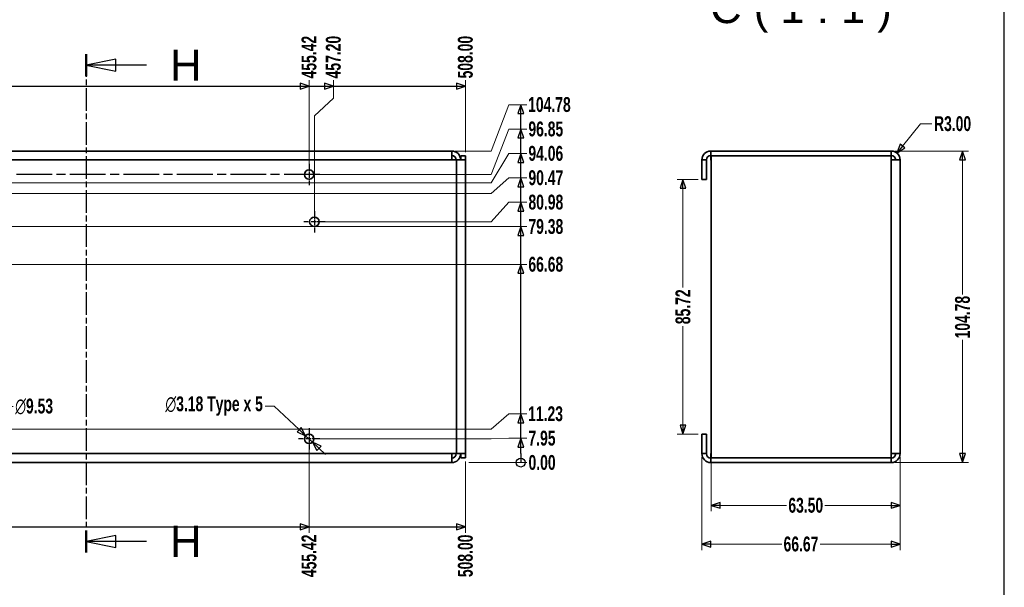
# Model space of a CAD drawing. Header units: millimetres. Extents: x 5 to 414, y 18 to 303.
# Tile 11 of 12: x 248 to 414, y 111 to 206. Entities that reach past the tile are written whole.
import ezdxf
from ezdxf.enums import TextEntityAlignment as Align

# ---------------------------------------------------------------- set-up
doc = ezdxf.new("R2010")
doc.units = ezdxf.units.MM
for name, pattern in [('CHAIN', [0.3543, 0.2362, -0.0295, 0.0591, -0.0295]), ('DASH_DOT', [0.182, 0.1181, -0.0295, 0.0049, -0.0295]), ('LONG_DASH_DOTTED', [0.3001, 0.2362, -0.0295, 0.0049, -0.0295])]:
    doc.linetypes.add(name, pattern=pattern)
doc.layers.add('Center Mark(May)', color=1, linetype='DASH_DOT', lineweight=25, true_color=0xff0000)
for name, color, linetype, lineweight in [('Dimensions(May)', 7, 'Continuous', 25), ('Section View Lines(May)', 7, 'LONG_DASH_DOTTED', 25), ('Sketch Geometry(May)', 7, 'Continuous', 35), ('Symbols(May)', 7, 'Continuous', 25), ('Visible Edges(May)', 7, 'Continuous', 35), ('Visible Tangent Edges(May)', 7, 'Continuous', 35)]:
    doc.layers.add(name, color=color, linetype=linetype, lineweight=lineweight)
doc.styles.add('DEFAULT-MayBigText', font='arial.ttf')
doc.styles.add('DimISO-30 Roman 2.5', font='romab___.ttf', dxfattribs={"width": 0.7})
doc.styles.add('Text Style216', font='romab___.ttf', dxfattribs={"width": 0.8})
doc.styles.add('Text Style221', font='romab___.ttf', dxfattribs={"width": 0.9})
doc.styles.add('TitleVariablesH2_5-May', font='romab___.ttf', dxfattribs={"width": 0.7})
doc.dimstyles.new('ISO-30-May', dxfattribs={"dimtxt": 2.5, "dimasz": 1.5, "dimexe": 1, "dimexo": 0.6, "dimgap": 0.4, "dimtad": 0, "dimtoh": 1, "dimrnd": 1e-08, "dimzin": 0, "dimdsep": 46, "dimtxsty": 'DimISO-30 Roman 2.5', "dimblk": 'Filled-1', "dimcen": 0.09, "dimclrd": 132, "dimclre": 132, "dimclrt": 256, "dimazin": 0, "dimtfac": 1.1, "dimtmove": 0, "dimatfit": 3, "dimfxl": 0, "dimtolj": 1, "dimlwd": 18, "dimlwe": 18, "dimarcsym": 0})

# ---------------------------------------------------------------- blocks, each defined once
blk = doc.blocks.new('Borders A3_408x285')
at = {"layer": 'Sketch Geometry(May)', "color": 5, "linetype": 'Continuous', "lineweight": 25, "true_color": 0x0000ff}
blk.add_line((414, 17.5), (414, 302.5), dxfattribs=at)
at = {"layer": 'Symbols(May)', "color": 232, "true_color": 0xd7006b}
for tag, style, width, p in [('Revision', 'Text Style216', 0.8, (260, 293.75)), ('Date', 'Text Style221', 0.9, (365, 293.75)), ('Adjust_by', 'Text Style216', 0.8, (384.5, 293.75))]:
    blk.add_attdef(tag, text='', height=2.5, dxfattribs=dict(at, style=style, width=width)).set_placement(p, align=Align.MIDDLE_CENTER)
at = {"layer": 'Symbols(May)', "color": 232, "true_color": 0xd7006b, "style": 'TitleVariablesH2_5-May', "width": 0.7}
blk.add_attdef('Revision_Note', text='', height=2.5, dxfattribs=at).set_placement((267, 293.75), align=Align.MIDDLE_LEFT)
blk = doc.blocks.new('*D31')
at = {"layer": 'Defpoints', "color": 0, "linetype": 'Continuous', "transparency": 16777216}
for p in [(297.09, 135.91), (69.38, 131.94), (297.09, 120.12)]:
    blk.add_point(p, dxfattribs=at)
at = {"layer": 'Dimensions(May)', "color": 132, "linetype": 'Continuous', "lineweight": 18, "transparency": 16777216}
blk.add_line((297.09, 135.31), (297.09, 120.12), dxfattribs=at)
at = {"layer": 'Dimensions(May)', "color": 172, "linetype": 'Continuous', "lineweight": 20, "true_color": 0x0000c8, "transparency": 16777216, "insert": (297.09, 116.25), "char_height": 2.5, "attachment_point": 5, "rotation": 90, "style": 'DimISO-30 Roman 2.5'}
blk.add_mtext('\\A1;455.42', dxfattribs=at)
blk = doc.blocks.new('Filled-1')
at = {"color": 0}
for p, q in [((0, 0), (-1, 0.33)), ((-1, 0.33), (-1, -0.33)), ((-1, 0), (0, 0)), ((-1, -0.33), (0, 0))]:
    blk.add_line(p, q, dxfattribs=at)
at = {"color": 0, "flags": 128}
blk.add_lwpolyline([(-1, -0.33), (0, 0), (-1, 0.33), (-1, -0.33)], dxfattribs=at)
at = {"color": 0}
blk.add_solid([(-1, -0.33), (0, 0), (-1, 0.33), (-1, -0.33)], dxfattribs=at)
blk = doc.blocks.new('*D32')
at = {"layer": 'Defpoints', "color": 0, "linetype": 'Continuous', "transparency": 16777216}
for p in [(323.38, 132.74), (69.38, 131.94), (323.38, 120.12)]:
    blk.add_point(p, dxfattribs=at)
at = {"layer": 'Dimensions(May)', "color": 132, "linetype": 'Continuous', "lineweight": 18, "transparency": 16777216}
blk.add_line((323.38, 132.14), (323.38, 120.12), dxfattribs=at)
at = {"layer": 'Dimensions(May)', "color": 172, "linetype": 'Continuous', "lineweight": 20, "true_color": 0x0000c8, "transparency": 16777216, "insert": (323.38, 116.25), "char_height": 2.5, "attachment_point": 5, "rotation": 90, "style": 'DimISO-30 Roman 2.5'}
blk.add_mtext('\\A1;508.00', dxfattribs=at)
blk = doc.blocks.new('2dTransSymbol1')
at = {"layer": 'Dimensions(May)'}
for p, q in [((241.63, 121.12), (295.59, 121.12)), ((297.09, 121.12), (295.59, 121.62)), ((295.59, 121.62), (295.59, 120.62)), ((295.59, 121.12), (297.09, 121.12)), ((295.59, 120.62), (297.09, 121.12)), ((297.09, 121.12), (321.88, 121.12)), ((323.38, 121.12), (321.88, 121.62)), ((321.88, 121.62), (321.88, 120.62)), ((321.88, 121.12), (323.38, 121.12)), ((321.88, 120.62), (323.38, 121.12))]:
    blk.add_line(p, q, dxfattribs=at)
at = {"layer": 'Dimensions(May)', "flags": 128}
for points in [[(295.59, 120.62), (297.09, 121.12), (295.59, 121.62), (295.59, 120.62)], [(321.88, 120.62), (323.38, 121.12), (321.88, 121.62), (321.88, 120.62)]]:
    blk.add_lwpolyline(points, dxfattribs=at)
at = {"layer": 'Dimensions(May)'}
for points in [[(295.59, 120.62), (297.09, 121.12), (295.59, 121.62), (295.59, 120.62)], [(321.88, 120.62), (323.38, 121.12), (321.88, 121.62), (321.88, 120.62)]]:
    blk.add_solid(points, dxfattribs=at)
blk = doc.blocks.new('*D47')
at = {"layer": 'Defpoints', "color": 0, "linetype": 'Continuous', "transparency": 16777216}
for p in [(297.09, 196.24), (69.38, 184.32), (297.09, 180.36)]:
    blk.add_point(p, dxfattribs=at)
at = {"layer": 'Dimensions(May)', "color": 132, "linetype": 'Continuous', "lineweight": 18, "transparency": 16777216}
blk.add_line((297.09, 180.96), (297.09, 196.24), dxfattribs=at)
at = {"layer": 'Dimensions(May)', "color": 172, "linetype": 'Continuous', "lineweight": 20, "true_color": 0x0000c8, "transparency": 16777216, "insert": (297.09, 200.11), "char_height": 2.5, "attachment_point": 5, "rotation": 90, "style": 'DimISO-30 Roman 2.5'}
blk.add_mtext('\\A1;455.42', dxfattribs=at)
blk = doc.blocks.new('*D48')
at = {"layer": 'Defpoints', "color": 0, "linetype": 'Continuous', "transparency": 16777216}
for p in [(301.18, 196.24), (69.38, 184.32), (297.98, 172.42)]:
    blk.add_point(p, dxfattribs=at)
at = {"layer": 'Dimensions(May)', "color": 132, "linetype": 'Continuous', "lineweight": 18, "transparency": 16777216}
for p, q in [((301.18, 193.24), (301.18, 196.24)), ((297.98, 190.24), (301.18, 193.24)), ((297.98, 173.02), (297.98, 190.24))]:
    blk.add_line(p, q, dxfattribs=at)
at = {"layer": 'Dimensions(May)', "color": 172, "linetype": 'Continuous', "lineweight": 20, "true_color": 0x0000c8, "transparency": 16777216, "insert": (301.18, 200.11), "char_height": 2.5, "attachment_point": 5, "rotation": 90, "style": 'DimISO-30 Roman 2.5'}
blk.add_mtext('\\A1;457.20', dxfattribs=at)
blk = doc.blocks.new('*D49')
at = {"layer": 'Defpoints', "color": 0, "linetype": 'Continuous', "transparency": 16777216}
for p in [(323.38, 196.24), (69.38, 184.32), (323.38, 183.52)]:
    blk.add_point(p, dxfattribs=at)
at = {"layer": 'Dimensions(May)', "color": 132, "linetype": 'Continuous', "lineweight": 18, "transparency": 16777216}
blk.add_line((323.38, 184.12), (323.38, 196.24), dxfattribs=at)
at = {"layer": 'Dimensions(May)', "color": 172, "linetype": 'Continuous', "lineweight": 20, "true_color": 0x0000c8, "transparency": 16777216, "insert": (323.38, 200.11), "char_height": 2.5, "attachment_point": 5, "rotation": 90, "style": 'DimISO-30 Roman 2.5'}
blk.add_mtext('\\A1;508.00', dxfattribs=at)
blk = doc.blocks.new('2dTransSymbol2')
at = {"layer": 'Dimensions(May)'}
for p, q in [((297.09, 195.24), (295.59, 195.74)), ((295.59, 195.74), (295.59, 194.74)), ((301.18, 195.24), (299.68, 195.74)), ((299.68, 195.74), (299.68, 194.74)), ((323.38, 195.24), (321.88, 195.74)), ((321.88, 195.74), (321.88, 194.74)), ((233.59, 195.24), (295.59, 195.24)), ((295.59, 195.24), (297.09, 195.24)), ((295.59, 194.74), (297.09, 195.24)), ((297.09, 195.24), (299.68, 195.24)), ((299.68, 195.24), (301.18, 195.24)), ((299.68, 194.74), (301.18, 195.24)), ((301.18, 195.24), (321.88, 195.24)), ((321.88, 195.24), (323.38, 195.24)), ((321.88, 194.74), (323.38, 195.24))]:
    blk.add_line(p, q, dxfattribs=at)
at = {"layer": 'Dimensions(May)', "flags": 128}
for points in [[(295.59, 194.74), (297.09, 195.24), (295.59, 195.74), (295.59, 194.74)], [(299.68, 194.74), (301.18, 195.24), (299.68, 195.74), (299.68, 194.74)], [(321.88, 194.74), (323.38, 195.24), (321.88, 195.74), (321.88, 194.74)]]:
    blk.add_lwpolyline(points, dxfattribs=at)
at = {"layer": 'Dimensions(May)'}
for points in [[(295.59, 194.74), (297.09, 195.24), (295.59, 195.74), (295.59, 194.74)], [(299.68, 194.74), (301.18, 195.24), (299.68, 195.74), (299.68, 194.74)], [(321.88, 194.74), (323.38, 195.24), (321.88, 195.74), (321.88, 194.74)]]:
    blk.add_solid(points, dxfattribs=at)
blk = doc.blocks.new('*D59')
at = {"layer": 'Defpoints', "color": 0, "linetype": 'Continuous', "transparency": 16777216}
for p in [(323.38, 131.94), (323.38, 131.94), (333.69, 131.94)]:
    blk.add_point(p, dxfattribs=at)
at = {"layer": 'Dimensions(May)', "color": 132, "linetype": 'Continuous', "lineweight": 18, "transparency": 16777216}
blk.add_line((323.98, 131.94), (333.69, 131.94), dxfattribs=at)
at = {"layer": 'Dimensions(May)', "color": 172, "linetype": 'Continuous', "lineweight": 20, "true_color": 0x0000c8, "transparency": 16777216, "insert": (336.27, 131.94), "char_height": 2.5, "attachment_point": 5, "style": 'DimISO-30 Roman 2.5'}
blk.add_mtext('\\A1;0.00', dxfattribs=at)
blk = doc.blocks.new('*D60')
at = {"layer": 'Defpoints', "color": 0, "linetype": 'Continuous', "transparency": 16777216}
for p in [(333.69, 192.12), (321.08, 184.32), (323.38, 131.94)]:
    blk.add_point(p, dxfattribs=at)
at = {"layer": 'Dimensions(May)', "color": 132, "linetype": 'Continuous', "lineweight": 18, "transparency": 16777216}
for p, q in [((327.69, 184.32), (330.69, 192.12)), ((330.69, 192.12), (333.69, 192.12)), ((321.68, 184.32), (327.69, 184.32))]:
    blk.add_line(p, q, dxfattribs=at)
at = {"layer": 'Dimensions(May)', "color": 172, "linetype": 'Continuous', "lineweight": 20, "true_color": 0x0000c8, "transparency": 16777216, "insert": (337.51, 192.12), "char_height": 2.5, "attachment_point": 5, "style": 'DimISO-30 Roman 2.5'}
blk.add_mtext('\\A1;104.78', dxfattribs=at)
blk = doc.blocks.new('*D61')
at = {"layer": 'Defpoints', "color": 0, "linetype": 'Continuous', "transparency": 16777216}
for p in [(297.09, 135.91), (333.69, 136.03), (323.38, 131.94)]:
    blk.add_point(p, dxfattribs=at)
at = {"layer": 'Dimensions(May)', "color": 132, "linetype": 'Continuous', "lineweight": 18, "transparency": 16777216}
for p, q in [((297.69, 135.91), (327.69, 135.91)), ((327.69, 135.91), (330.69, 136.03)), ((330.69, 136.03), (333.69, 136.03))]:
    blk.add_line(p, q, dxfattribs=at)
at = {"layer": 'Dimensions(May)', "color": 172, "linetype": 'Continuous', "lineweight": 20, "true_color": 0x0000c8, "transparency": 16777216, "insert": (336.26, 136.03), "char_height": 2.5, "attachment_point": 5, "style": 'DimISO-30 Roman 2.5'}
blk.add_mtext('\\A1;7.95', dxfattribs=at)
blk = doc.blocks.new('*D62')
at = {"layer": 'Defpoints', "color": 0, "linetype": 'Continuous', "transparency": 16777216}
for p in [(333.69, 175.72), (297.98, 172.42), (323.38, 131.94)]:
    blk.add_point(p, dxfattribs=at)
at = {"layer": 'Dimensions(May)', "color": 132, "linetype": 'Continuous', "lineweight": 18, "transparency": 16777216}
for p, q in [((327.69, 172.42), (330.69, 175.72)), ((330.69, 175.72), (333.69, 175.72)), ((298.58, 172.42), (327.69, 172.42))]:
    blk.add_line(p, q, dxfattribs=at)
at = {"layer": 'Dimensions(May)', "color": 172, "linetype": 'Continuous', "lineweight": 20, "true_color": 0x0000c8, "transparency": 16777216, "insert": (336.91, 175.72), "char_height": 2.5, "attachment_point": 5, "style": 'DimISO-30 Roman 2.5'}
blk.add_mtext('\\A1;80.98', dxfattribs=at)
blk = doc.blocks.new('*D63')
at = {"layer": 'Defpoints', "color": 0, "linetype": 'Continuous', "transparency": 16777216}
for p in [(333.69, 188.02), (297.09, 180.36), (323.38, 131.94)]:
    blk.add_point(p, dxfattribs=at)
at = {"layer": 'Dimensions(May)', "color": 132, "linetype": 'Continuous', "lineweight": 18, "transparency": 16777216}
for p, q in [((327.69, 180.36), (330.69, 188.02)), ((330.69, 188.02), (333.69, 188.02)), ((297.69, 180.36), (327.69, 180.36))]:
    blk.add_line(p, q, dxfattribs=at)
at = {"layer": 'Dimensions(May)', "color": 172, "linetype": 'Continuous', "lineweight": 20, "true_color": 0x0000c8, "transparency": 16777216, "insert": (336.9, 188.02), "char_height": 2.5, "attachment_point": 5, "style": 'DimISO-30 Roman 2.5'}
blk.add_mtext('\\A1;96.85', dxfattribs=at)
blk = doc.blocks.new('*D64')
at = {"layer": 'Defpoints', "color": 0, "linetype": 'Continuous', "transparency": 16777216}
for p in [(333.69, 140.13), (241.63, 137.55), (323.38, 131.94)]:
    blk.add_point(p, dxfattribs=at)
at = {"layer": 'Dimensions(May)', "color": 132, "linetype": 'Continuous', "lineweight": 18, "transparency": 16777216}
for p, q in [((327.69, 137.55), (330.69, 140.13)), ((330.69, 140.13), (333.69, 140.13)), ((242.23, 137.55), (327.69, 137.55))]:
    blk.add_line(p, q, dxfattribs=at)
at = {"layer": 'Dimensions(May)', "color": 172, "linetype": 'Continuous', "lineweight": 20, "true_color": 0x0000c8, "transparency": 16777216, "insert": (336.86, 140.13), "char_height": 2.5, "attachment_point": 5, "style": 'DimISO-30 Roman 2.5'}
blk.add_mtext('\\A1;11.23', dxfattribs=at)
blk = doc.blocks.new('*D65')
at = {"layer": 'Defpoints', "color": 0, "linetype": 'Continuous', "transparency": 16777216}
for p in [(333.69, 183.92), (218.61, 178.96), (323.38, 131.94)]:
    blk.add_point(p, dxfattribs=at)
at = {"layer": 'Dimensions(May)', "color": 132, "linetype": 'Continuous', "lineweight": 18, "transparency": 16777216}
for p, q in [((327.69, 178.96), (330.69, 183.92)), ((330.69, 183.92), (333.69, 183.92)), ((219.21, 178.96), (327.69, 178.96))]:
    blk.add_line(p, q, dxfattribs=at)
at = {"layer": 'Dimensions(May)', "color": 172, "linetype": 'Continuous', "lineweight": 20, "true_color": 0x0000c8, "transparency": 16777216, "insert": (336.9, 183.92), "char_height": 2.5, "attachment_point": 5, "style": 'DimISO-30 Roman 2.5'}
blk.add_mtext('\\A1;94.06', dxfattribs=at)
blk = doc.blocks.new('*D66')
at = {"layer": 'Defpoints', "color": 0, "linetype": 'Continuous', "transparency": 16777216}
for p in [(333.69, 179.82), (208.19, 177.17), (323.38, 131.94)]:
    blk.add_point(p, dxfattribs=at)
at = {"layer": 'Dimensions(May)', "color": 132, "linetype": 'Continuous', "lineweight": 18, "transparency": 16777216}
for p, q in [((327.69, 177.17), (330.69, 179.82)), ((330.69, 179.82), (333.69, 179.82)), ((208.79, 177.17), (327.69, 177.17))]:
    blk.add_line(p, q, dxfattribs=at)
at = {"layer": 'Dimensions(May)', "color": 172, "linetype": 'Continuous', "lineweight": 20, "true_color": 0x0000c8, "transparency": 16777216, "insert": (336.91, 179.82), "char_height": 2.5, "attachment_point": 5, "style": 'DimISO-30 Roman 2.5'}
blk.add_mtext('\\A1;90.47', dxfattribs=at)
blk = doc.blocks.new('*D67')
at = {"layer": 'Defpoints', "color": 0, "linetype": 'Continuous', "transparency": 16777216}
for p in [(161.46, 165.27), (333.69, 165.27), (323.38, 131.94)]:
    blk.add_point(p, dxfattribs=at)
at = {"layer": 'Dimensions(May)', "color": 132, "linetype": 'Continuous', "lineweight": 18, "transparency": 16777216}
blk.add_line((162.06, 165.27), (333.69, 165.27), dxfattribs=at)
at = {"layer": 'Dimensions(May)', "color": 172, "linetype": 'Continuous', "lineweight": 20, "true_color": 0x0000c8, "transparency": 16777216, "insert": (336.9, 165.27), "char_height": 2.5, "attachment_point": 5, "style": 'DimISO-30 Roman 2.5'}
blk.add_mtext('\\A1;66.68', dxfattribs=at)
blk = doc.blocks.new('*D68')
at = {"layer": 'Defpoints', "color": 0, "linetype": 'Continuous', "transparency": 16777216}
for p in [(145.58, 171.62), (333.69, 171.62), (323.38, 131.94)]:
    blk.add_point(p, dxfattribs=at)
at = {"layer": 'Dimensions(May)', "color": 132, "linetype": 'Continuous', "lineweight": 18, "transparency": 16777216}
blk.add_line((146.18, 171.62), (333.69, 171.62), dxfattribs=at)
at = {"layer": 'Dimensions(May)', "color": 172, "linetype": 'Continuous', "lineweight": 20, "true_color": 0x0000c8, "transparency": 16777216, "insert": (336.91, 171.62), "char_height": 2.5, "attachment_point": 5, "style": 'DimISO-30 Roman 2.5'}
blk.add_mtext('\\A1;79.38', dxfattribs=at)
blk = doc.blocks.new('2dTransSymbol4')
at = {"layer": 'Dimensions(May)'}
for p, q in [((332.69, 192.12), (332.19, 190.62)), ((332.69, 190.62), (332.69, 192.12)), ((333.19, 190.62), (332.69, 192.12)), ((332.19, 190.62), (333.19, 190.62)), ((332.69, 188.02), (332.69, 190.62)), ((332.69, 188.02), (332.19, 186.52)), ((332.69, 186.52), (332.69, 188.02)), ((333.19, 186.52), (332.69, 188.02)), ((332.19, 186.52), (333.19, 186.52)), ((332.69, 183.92), (332.69, 186.52)), ((332.69, 183.92), (332.19, 182.42)), ((332.69, 182.42), (332.69, 183.92)), ((333.19, 182.42), (332.69, 183.92)), ((332.19, 182.42), (333.19, 182.42)), ((332.69, 179.82), (332.69, 182.42)), ((332.69, 179.82), (332.19, 178.32)), ((332.69, 178.32), (332.69, 179.82)), ((333.19, 178.32), (332.69, 179.82)), ((332.19, 178.32), (333.19, 178.32)), ((332.69, 175.72), (332.69, 178.32)), ((332.69, 175.72), (332.19, 174.22)), ((332.69, 174.22), (332.69, 175.72)), ((333.19, 174.22), (332.69, 175.72)), ((332.19, 174.22), (333.19, 174.22)), ((332.69, 171.62), (332.69, 174.22)), ((332.69, 171.62), (332.19, 170.12)), ((332.69, 170.12), (332.69, 171.62)), ((333.19, 170.12), (332.69, 171.62)), ((332.19, 170.12), (333.19, 170.12)), ((332.69, 165.27), (332.69, 170.12)), ((332.69, 165.27), (332.19, 163.77)), ((332.69, 163.77), (332.69, 165.27)), ((333.19, 163.77), (332.69, 165.27)), ((332.19, 163.77), (333.19, 163.77)), ((332.69, 140.13), (332.69, 163.77)), ((332.69, 140.13), (332.19, 138.63)), ((332.69, 138.63), (332.69, 140.13)), ((333.19, 138.63), (332.69, 140.13)), ((332.19, 138.63), (333.19, 138.63)), ((332.69, 136.03), (332.69, 138.63)), ((332.69, 136.03), (332.19, 134.53)), ((332.69, 134.53), (332.69, 136.03)), ((333.19, 134.53), (332.69, 136.03)), ((332.19, 134.53), (333.19, 134.53)), ((332.69, 133.44), (332.69, 134.53)), ((332.69, 133.44), (332.69, 131.94))]:
    blk.add_line(p, q, dxfattribs=at)
at = {"layer": 'Dimensions(May)', "flags": 128}
for points in [[(333.19, 190.62), (332.69, 192.12), (332.19, 190.62), (333.19, 190.62)], [(333.19, 186.52), (332.69, 188.02), (332.19, 186.52), (333.19, 186.52)], [(333.19, 182.42), (332.69, 183.92), (332.19, 182.42), (333.19, 182.42)], [(333.19, 178.32), (332.69, 179.82), (332.19, 178.32), (333.19, 178.32)], [(333.19, 174.22), (332.69, 175.72), (332.19, 174.22), (333.19, 174.22)], [(333.19, 170.12), (332.69, 171.62), (332.19, 170.12), (333.19, 170.12)], [(333.19, 163.77), (332.69, 165.27), (332.19, 163.77), (333.19, 163.77)], [(333.19, 138.63), (332.69, 140.13), (332.19, 138.63), (333.19, 138.63)], [(333.19, 134.53), (332.69, 136.03), (332.19, 134.53), (333.19, 134.53)]]:
    blk.add_lwpolyline(points, dxfattribs=at)
at = {"layer": 'Dimensions(May)'}
blk.add_circle((332.69, 131.94), 0.75, dxfattribs=at)
for points in [[(333.19, 190.62), (332.69, 192.12), (332.19, 190.62), (333.19, 190.62)], [(333.19, 186.52), (332.69, 188.02), (332.19, 186.52), (333.19, 186.52)], [(333.19, 182.42), (332.69, 183.92), (332.19, 182.42), (333.19, 182.42)], [(333.19, 178.32), (332.69, 179.82), (332.19, 178.32), (333.19, 178.32)], [(333.19, 174.22), (332.69, 175.72), (332.19, 174.22), (333.19, 174.22)], [(333.19, 170.12), (332.69, 171.62), (332.19, 170.12), (333.19, 170.12)], [(333.19, 163.77), (332.69, 165.27), (332.19, 163.77), (333.19, 163.77)], [(333.19, 138.63), (332.69, 140.13), (332.19, 138.63), (333.19, 138.63)], [(333.19, 134.53), (332.69, 136.03), (332.19, 134.53), (333.19, 134.53)]]:
    blk.add_solid(points, dxfattribs=at)
blk = doc.blocks.new('*D118')
at = {"layer": 'Defpoints', "color": 0, "linetype": 'Continuous', "transparency": 16777216}
for p in [(394.98, 184.32), (394.98, 131.94), (406.98, 131.94)]:
    blk.add_point(p, dxfattribs=at)
at = {"layer": 'Dimensions(May)', "color": 132, "linetype": 'Continuous', "lineweight": 18, "transparency": 16777216}
for p, q in [((395.58, 184.32), (407.98, 184.32)), ((406.98, 182.82), (406.98, 160.21)), ((406.98, 133.44), (406.98, 152.57)), ((395.58, 131.94), (407.98, 131.94))]:
    blk.add_line(p, q, dxfattribs=at)
at = {"layer": 'Dimensions(May)', "color": 132, "linetype": 'Continuous', "lineweight": 18, "transparency": 16777216, "xscale": 1.5, "yscale": 1.5, "zscale": 1.5}
for p, rotation in [((406.98, 184.32), 90), ((406.98, 131.94), 270)]:
    blk.add_blockref('Filled-1', p, dxfattribs=dict(at, rotation=rotation))
at = {"layer": 'Dimensions(May)', "color": 172, "linetype": 'Continuous', "lineweight": 20, "true_color": 0x0000c8, "transparency": 16777216, "insert": (406.98, 156.39), "char_height": 2.5, "attachment_point": 5, "rotation": 90, "style": 'DimISO-30 Roman 2.5'}
blk.add_mtext('\\A1;104.78', dxfattribs=at)
blk = doc.blocks.new('*D119')
at = {"layer": 'Defpoints', "color": 0, "linetype": 'Continuous', "transparency": 16777216}
for p in [(364.73, 132.74), (396.48, 133.44), (364.73, 124.74)]:
    blk.add_point(p, dxfattribs=at)
at = {"layer": 'Dimensions(May)', "color": 132, "linetype": 'Continuous', "lineweight": 18, "transparency": 16777216}
for p, q in [((396.48, 132.84), (396.48, 123.74)), ((364.73, 132.14), (364.73, 123.74)), ((366.23, 124.74), (377.39, 124.74)), ((394.98, 124.74), (383.82, 124.74))]:
    blk.add_line(p, q, dxfattribs=at)
at = {"layer": 'Dimensions(May)', "color": 132, "linetype": 'Continuous', "lineweight": 18, "transparency": 16777216, "xscale": 1.5, "yscale": 1.5, "zscale": 1.5, "rotation": 180}
blk.add_blockref('Filled-1', (364.73, 124.74), dxfattribs=at)
at = {"layer": 'Dimensions(May)', "color": 132, "linetype": 'Continuous', "lineweight": 18, "transparency": 16777216, "xscale": 1.5, "yscale": 1.5, "zscale": 1.5}
blk.add_blockref('Filled-1', (396.48, 124.74), dxfattribs=at)
at = {"layer": 'Dimensions(May)', "color": 172, "linetype": 'Continuous', "lineweight": 20, "true_color": 0x0000c8, "transparency": 16777216, "insert": (380.61, 124.74), "char_height": 2.5, "attachment_point": 5, "style": 'DimISO-30 Roman 2.5'}
blk.add_mtext('\\A1;63.50', dxfattribs=at)
blk = doc.blocks.new('*D120')
at = {"layer": 'Defpoints', "color": 0, "linetype": 'Continuous', "transparency": 16777216}
for p in [(363.14, 133.44), (396.48, 133.44), (363.14, 118.23)]:
    blk.add_point(p, dxfattribs=at)
at = {"layer": 'Dimensions(May)', "color": 132, "linetype": 'Continuous', "lineweight": 18, "transparency": 16777216}
for p, q in [((363.14, 132.84), (363.14, 117.23)), ((396.48, 132.84), (396.48, 117.23)), ((364.64, 118.23), (376.6, 118.23)), ((394.98, 118.23), (383.03, 118.23))]:
    blk.add_line(p, q, dxfattribs=at)
at = {"layer": 'Dimensions(May)', "color": 132, "linetype": 'Continuous', "lineweight": 18, "transparency": 16777216, "xscale": 1.5, "yscale": 1.5, "zscale": 1.5, "rotation": 180}
blk.add_blockref('Filled-1', (363.14, 118.23), dxfattribs=at)
at = {"layer": 'Dimensions(May)', "color": 132, "linetype": 'Continuous', "lineweight": 18, "transparency": 16777216, "xscale": 1.5, "yscale": 1.5, "zscale": 1.5}
blk.add_blockref('Filled-1', (396.48, 118.23), dxfattribs=at)
at = {"layer": 'Dimensions(May)', "color": 172, "linetype": 'Continuous', "lineweight": 20, "true_color": 0x0000c8, "transparency": 16777216, "insert": (379.81, 118.23), "char_height": 2.5, "attachment_point": 5, "style": 'DimISO-30 Roman 2.5'}
blk.add_mtext('\\A1;66.67', dxfattribs=at)
blk = doc.blocks.new('*D121')
at = {"layer": 'Defpoints', "color": 0, "linetype": 'Continuous', "transparency": 16777216}
for p in [(359.97, 179.56), (363.14, 179.56), (363.14, 136.7)]:
    blk.add_point(p, dxfattribs=at)
at = {"layer": 'Dimensions(May)', "color": 132, "linetype": 'Continuous', "lineweight": 18, "transparency": 16777216}
for p, q in [((362.54, 179.56), (358.97, 179.56)), ((359.97, 178.06), (359.97, 161.36)), ((359.97, 138.2), (359.97, 154.9)), ((362.54, 136.7), (358.97, 136.7))]:
    blk.add_line(p, q, dxfattribs=at)
at = {"layer": 'Dimensions(May)', "color": 132, "linetype": 'Continuous', "lineweight": 18, "transparency": 16777216, "xscale": 1.5, "yscale": 1.5, "zscale": 1.5}
for p, rotation in [((359.97, 179.56), 90), ((359.97, 136.7), 270)]:
    blk.add_blockref('Filled-1', p, dxfattribs=dict(at, rotation=rotation))
at = {"layer": 'Dimensions(May)', "color": 172, "linetype": 'Continuous', "lineweight": 20, "true_color": 0x0000c8, "transparency": 16777216, "insert": (359.97, 158.13), "char_height": 2.5, "attachment_point": 5, "rotation": 90, "style": 'DimISO-30 Roman 2.5'}
blk.add_mtext('\\A1;85.72', dxfattribs=at)
blk = doc.blocks.new('*D122')
at = {"layer": 'Defpoints', "color": 0, "linetype": 'Continuous', "transparency": 16777216}
for p in [(395.93, 183.99), (394.98, 182.82)]:
    blk.add_point(p, dxfattribs=at)
at = {"layer": 'Dimensions(May)', "color": 132, "linetype": 'Continuous', "lineweight": 18, "transparency": 16777216}
for p, q in [((399.92, 188.91), (396.87, 185.15)), ((401.79, 188.91), (399.92, 188.91))]:
    blk.add_line(p, q, dxfattribs=at)
at = {"layer": 'Dimensions(May)', "color": 132, "linetype": 'Continuous', "lineweight": 18, "transparency": 16777216, "xscale": 1.5, "yscale": 1.5, "zscale": 1.5, "rotation": 230.911898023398}
blk.add_blockref('Filled-1', (395.93, 183.99), dxfattribs=at)
at = {"layer": 'Dimensions(May)', "color": 172, "linetype": 'Continuous', "lineweight": 20, "true_color": 0x0000c8, "transparency": 16777216, "insert": (405.3, 188.91), "char_height": 2.5, "attachment_point": 5, "style": 'DimISO-30 Roman 2.5'}
blk.add_mtext('\\A1;R3.00', dxfattribs=at)
blk = doc.blocks.new('*D131')
at = {"layer": 'Defpoints', "color": 0, "linetype": 'Continuous', "transparency": 16777216}
for p in [(243.31, 139.23), (239.95, 135.87)]:
    blk.add_point(p, dxfattribs=at)
at = {"layer": 'Dimensions(May)', "color": 132, "linetype": 'Continuous', "lineweight": 18, "transparency": 16777216}
for p, q in [((245.44, 141.36), (244.38, 140.29)), ((247.34, 141.36), (245.44, 141.36)), ((241.54, 137.55), (241.72, 137.55)), ((241.63, 137.46), (241.63, 137.64))]:
    blk.add_line(p, q, dxfattribs=at)
at = {"layer": 'Dimensions(May)', "color": 132, "linetype": 'Continuous', "lineweight": 18, "transparency": 16777216, "xscale": 1.5, "yscale": 1.5, "zscale": 1.5, "rotation": 224.9999999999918}
blk.add_blockref('Filled-1', (243.31, 139.23), dxfattribs=at)
at = {"layer": 'Dimensions(May)', "color": 172, "linetype": 'Continuous', "lineweight": 20, "true_color": 0x0000c8, "transparency": 16777216, "insert": (250.86, 141.36), "char_height": 2.5, "attachment_point": 5, "style": 'DimISO-30 Roman 2.5'}
blk.add_mtext('\\A1;∅9.53', dxfattribs=at)
blk = doc.blocks.new('2dTransSection0')
at = {"layer": 'Section View Lines(May)', "linetype": 'CHAIN', "ltscale": 16.147036}
blk.add_line((259.61, 200.63), (259.61, 116.81), dxfattribs=at)
at = {"layer": 'Section View Lines(May)', "linetype": 'Continuous', "lineweight": 50}
for p, q in [((259.61, 200.63), (259.61, 196.91)), ((259.61, 120.53), (259.61, 116.81))]:
    blk.add_line(p, q, dxfattribs=at)
at = {"layer": 'Section View Lines(May)', "linetype": 'Continuous'}
for p, q in [((264.61, 199.77), (259.61, 198.77)), ((264.61, 198.77), (259.61, 198.77)), ((259.61, 198.77), (264.61, 197.77)), ((264.61, 197.77), (264.61, 199.77)), ((269.78, 198.77), (264.61, 198.77)), ((264.61, 119.67), (259.61, 118.67)), ((264.61, 117.67), (264.61, 119.67)), ((264.61, 118.67), (259.61, 118.67)), ((259.61, 118.67), (264.61, 117.67)), ((269.78, 118.67), (264.61, 118.67))]:
    blk.add_line(p, q, dxfattribs=at)
at = {"layer": 'Section View Lines(May)', "linetype": 'Continuous', "flags": 128}
for points in [[(264.61, 199.77), (259.61, 198.77), (264.61, 197.77), (264.61, 199.77)], [(264.61, 119.67), (259.61, 118.67), (264.61, 117.67), (264.61, 119.67)]]:
    blk.add_lwpolyline(points, dxfattribs=at)
at = {"layer": 'Section View Lines(May)'}
for points in [[(264.61, 199.77), (259.61, 198.77), (264.61, 197.77), (264.61, 199.77)], [(264.61, 119.67), (259.61, 118.67), (264.61, 117.67), (264.61, 119.67)]]:
    blk.add_solid(points, dxfattribs=at)
at = {"layer": 'Section View Lines(May)', "char_height": 5.25, "attachment_point": 7, "style": 'DEFAULT-MayBigText'}
for insert in [(273.73, 196.14), (273.73, 116.05)]:
    blk.add_mtext('H', dxfattribs=dict(at, insert=insert))
blk = doc.blocks.new('*D195')
at = {"layer": 'Defpoints', "color": 0, "linetype": 'Continuous', "transparency": 16777216}
for p in [(296.51, 136.46), (297.67, 135.37)]:
    blk.add_point(p, dxfattribs=at)
at = {"layer": 'Dimensions(May)', "color": 132, "linetype": 'Continuous', "lineweight": 18, "transparency": 16777216}
for p, q in [((291.22, 141.44), (289.72, 141.44)), ((295.42, 137.48), (291.22, 141.44)), ((297.67, 135.37), (296.51, 136.46)), ((298.76, 134.34), (299.85, 133.31))]:
    blk.add_line(p, q, dxfattribs=at)
at = {"layer": 'Dimensions(May)', "color": 132, "linetype": 'Continuous', "lineweight": 18, "transparency": 16777216, "xscale": 1.5, "yscale": 1.5, "zscale": 1.5}
for p, rotation in [((296.51, 136.46), 316.7085383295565), ((297.67, 135.37), 136.7085383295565)]:
    blk.add_blockref('Filled-1', p, dxfattribs=dict(at, rotation=rotation))
at = {"layer": 'Dimensions(May)', "color": 172, "linetype": 'Continuous', "lineweight": 20, "true_color": 0x0000c8, "transparency": 16777216, "insert": (281.13, 141.44), "char_height": 2.5, "attachment_point": 5, "style": 'DimISO-30 Roman 2.5'}
blk.add_mtext('\\A1;{\\fRomantic|b1|i0;\\H2.4873;}∅3.18{ Type x 5}', dxfattribs=at)

msp = doc.modelspace()

# ---------------------------------------------------------------- linework, layer by layer
at = {"layer": 'Center Mark(May)', "linetype": 'CHAIN', "ltscale": 3.986356}
for p, q in [((297.0915, 182.1556), (297.0915, 178.5681)), ((297.9805, 174.2181), (297.9805, 170.6306)), ((299.7742, 172.4243), (296.1867, 172.4243)), ((297.0915, 137.7056), (297.0915, 134.1181)), ((298.8852, 135.9118), (295.2977, 135.9118))]:
    msp.add_line(p, q, dxfattribs=at)
at = {"layer": 'Center Mark(May)', "linetype": 'CHAIN', "ltscale": 25.402201}
msp.add_line((298.8852, 180.3618), (235.7673, 180.3618), dxfattribs=at)
at = {"layer": 'Visible Edges(May)'}
for p, q in [((71.6835, 184.3242), (321.0774, 184.3242)), ((321.0774, 184.3242), (321.0774, 182.8242)), ((364.6449, 182.8242), (364.6449, 184.3242)), ((364.6449, 184.3242), (394.9824, 184.3242)), ((394.9824, 183.5212), (394.9824, 184.3242)), ((321.8805, 182.8242), (321.0774, 182.8242)), ((323.1795, 182.8242), (321.8805, 182.8242)), ((322.6305, 183.5212), (322.6305, 182.8242)), ((322.6305, 183.5212), (323.3805, 183.5212)), ((323.3805, 182.8242), (323.1795, 182.8242)), ((323.3805, 183.5212), (323.3805, 182.8242)), ((323.3805, 182.8242), (323.3805, 133.4367)), ((363.1449, 182.8242), (363.1449, 179.5617)), ((363.8949, 179.5617), (363.8949, 182.8242)), ((364.6449, 182.8242), (364.7324, 182.7367)), ((394.9824, 183.5212), (364.7324, 183.5212)), ((364.7324, 132.7397), (364.7324, 183.5212)), ((394.9824, 182.8242), (394.9824, 183.5212)), ((394.9824, 182.8242), (395.7324, 182.8242)), ((395.7324, 182.8242), (396.4824, 182.8242)), ((396.4824, 182.8242), (396.4824, 133.4367)), ((363.1449, 179.5617), (363.8949, 179.5617)), ((296.9913, 136.6992), (297.1917, 136.6992)), ((363.1449, 133.4367), (363.1449, 136.6992)), ((363.1449, 136.6992), (363.8949, 136.6992)), ((363.8949, 133.4367), (363.8949, 136.6992)), ((321.0774, 133.4367), (321.8805, 133.4367)), ((321.0774, 133.4367), (321.0774, 131.9367)), ((323.1795, 133.4367), (321.8805, 133.4367)), ((322.6305, 133.4367), (322.6305, 132.7397)), ((322.6305, 132.7397), (323.3805, 132.7397)), ((323.3805, 133.4367), (323.1795, 133.4367)), ((323.3805, 133.4367), (323.3805, 132.7397)), ((364.7324, 133.5242), (364.6449, 133.4367)), ((364.6449, 131.9367), (364.6449, 133.4367)), ((394.9824, 132.7397), (364.7324, 132.7397)), ((394.9824, 132.7397), (394.9824, 133.4367)), ((394.9824, 133.4367), (395.7324, 133.4367)), ((394.9824, 132.7397), (394.9824, 131.9367)), ((395.7324, 133.4367), (396.4824, 133.4367)), ((321.0774, 131.9367), (71.6835, 131.9367)), ((394.9824, 131.9367), (364.6449, 131.9367))]:
    msp.add_line(p, q, dxfattribs=at)
for centre in [(297.0915, 180.3618), (297.9805, 172.4243), (297.0915, 135.9118)]:
    msp.add_circle(centre, 0.7937, dxfattribs=at)
for centre, radius, start, end in [((321.0774, 182.8242), 1.5, 0, 90), ((364.6449, 182.8242), 1.5, 90, 180), ((394.9824, 182.8242), 1.5, 0, 90), ((321.0774, 182.8242), 0.75, 0, 90), ((364.6449, 182.8242), 0.75, 90, 180), ((394.9824, 182.8242), 0.75, 0, 90), ((321.0774, 133.4367), 0.75, 270, 0), ((321.0774, 133.4367), 1.5, 270, 0), ((364.6449, 133.4367), 1.5, 180, 270), ((364.6449, 133.4367), 0.75, 180, 270), ((394.9824, 133.4367), 0.75, 270, 0), ((394.9824, 133.4367), 1.5, 270, 0)]:
    msp.add_arc(centre, radius, start, end, dxfattribs=at)
at = {"layer": 'Visible Tangent Edges(May)'}
for p, q in [((321.0774, 182.8242), (71.6835, 182.8242)), ((321.8805, 133.4367), (321.8805, 182.8242)), ((363.8949, 182.8242), (363.1449, 182.8242)), ((364.7324, 182.8242), (364.6449, 182.8242)), ((394.9824, 133.4367), (394.9824, 182.8242)), ((71.6835, 133.4367), (321.0774, 133.4367)), ((363.1449, 133.4367), (363.8949, 133.4367)), ((364.6449, 133.4367), (364.7324, 133.4367))]:
    msp.add_line(p, q, dxfattribs=at)

# ---------------------------------------------------------------- block references
msp.add_blockref('Borders A3_408x285', (0, 0))
at = {"layer": 'Dimensions(May)'}
for name in ['2dTransSymbol2', '2dTransSymbol4', '2dTransSymbol1']:
    msp.add_blockref(name, (0, 0), dxfattribs=at)
at = {"layer": 'Section View Lines(May)'}
msp.add_blockref('2dTransSection0', (0, 0), dxfattribs=at)

# ---------------------------------------------------------------- texts
at = {"layer": 'Symbols(May)', "color": 1, "true_color": 0xff0000, "insert": (364.5312, 204.251), "char_height": 5.25, "attachment_point": 7, "style": 'DEFAULT-MayBigText'}
msp.add_mtext('C ( 1 : 1 )', dxfattribs=at)

# ---------------------------------------------------------------- dimensions: what is measured, and where the dimension line sits
at = {"layer": 'Dimensions(May)', "color": 132, "linetype": 'Continuous', "lineweight": 20, "true_color": 0x00cccc}
for feature_location, offset, dtype, origin, picture, middle in [((297.0915, 180.3618), (0, 15.8807), 1, (69.3805, 184.3242), '*D47', (297.0915, 200.1116)), ((323.3805, 183.5212), (0, 12.7213), 1, (69.3805, 184.3242), '*D49', (323.3805, 200.1116)), ((297.9805, 172.4243), (3.2008, 23.8182), 1, (69.3805, 184.3242), '*D48', (301.1812, 200.1104)), ((321.077428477, 184.3242023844), (12.6120067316, 7.8002187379), 0, (323.3804614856, 131.9367023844), '*D60', (337.5072030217, 192.1244211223)), ((297.0915, 180.3618), (36.598, 7.6575), 0, (323.3805, 131.9367), '*D63', (336.902, 188.0193)), ((218.6055, 178.9648), (115.084, 4.9593), 0, (323.3805, 131.9367), '*D65', (336.9046, 183.9241)), ((208.1915, 177.1741), (125.498, 2.6471), 0, (323.3805, 131.9367), '*D66', (336.9072, 179.8212)), ((297.9805, 172.4243), (35.709, 3.294), 0, (323.3805, 131.9367), '*D62', (336.9123, 175.7183)), ((145.5804614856, 171.6242023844), (188.108973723, 0), 0, (323.3804614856, 131.9367023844), '*D68', (336.9123058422, 171.6242023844)), ((161.4554614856, 165.2742023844), (172.233973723, 0), 0, (323.3804614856, 131.9367023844), '*D67', (336.9033117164, 165.2742023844)), ((241.6306, 137.5501), (92.0589, 2.5803), 0, (323.3805, 131.9367), '*D64', (336.8558, 140.1304)), ((297.0915, 135.9118), (36.598, 0.1168), 0, (323.3805, 131.9367), '*D61', (336.2647, 136.0286)), ((297.0915, 135.9118), (0, -15.7928), 1, (69.3805, 131.9367), '*D31', (297.0915, 116.2498)), ((323.3805, 132.7397), (0, -12.6207), 1, (69.3805, 131.9367), '*D32', (323.3805, 116.2498)), ((323.3804614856, 131.9367023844), (10.308973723, 0), 0, (323.3804614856, 131.9367023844), '*D59', (336.2685834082, 131.9367023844))]:
    dim = msp.add_ordinate_dim(feature_location=feature_location, offset=offset, dtype=dtype, origin=origin, dimstyle='ISO-30-May', override={"dimtad": 0, "dimdec": 2, "dimlfac": 2, "dimtp": 0, "dimtm": 0, "dimtdec": 2}, dxfattribs=at)
    dim.commit()
    dim.dimension.update_dxf_attribs({"geometry": picture, "text_midpoint": middle})
dim = msp.add_radius_dim(center=(394.9824, 182.8242), mpoint=(395.9282, 183.9885), dimstyle='ISO-30-May', override={"dimtih": 1, "dimdec": 2, "dimlfac": 2, "dimcen": 0, "dimtp": 0, "dimtm": 0, "dimtdec": 2, "dimtofl": 0}, dxfattribs=at)
dim.commit()
dim.dimension.update_dxf_attribs({"geometry": '*D122', "text_midpoint": (405.3003, 188.9085), "dimtype": 164})
for base, p1, p2, angle, picture, middle in [((406.9823830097, 131.9367023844), (394.9823830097, 184.3242023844), (394.9823830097, 131.9367023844), 270, '*D118', (406.9823830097, 156.3912989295)), ((359.965054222, 179.5617023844), (363.1448830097, 136.6992023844), (363.1448830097, 179.5617023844), 90, '*D121', (359.965054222, 158.1304523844)), ((363.1448830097, 118.2332979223), (396.4823830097, 133.4367023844), (363.1448830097, 133.4367023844), 180, '*D120', (379.8136330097, 118.2332979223)), ((364.7324, 124.7397), (396.4824, 133.4367), (364.7324, 132.7397), 180, '*D119', (380.6074, 124.7397))]:
    dim = msp.add_linear_dim(base=base, p1=p1, p2=p2, angle=angle, dimstyle='ISO-30-May', override={"dimtoh": 0, "dimdec": 2, "dimlfac": 2, "dimtp": 0, "dimtm": 0, "dimtdec": 2, "dimtofl": 0, "dimatfit": 1}, dxfattribs=at)
    dim.commit()
    dim.dimension.update_dxf_attribs({"geometry": picture, "text_midpoint": middle, "dimtype": 160})
dim = msp.add_diameter_dim_2p(p1=(297.66921, 135.36752), p2=(296.51371, 136.45608), text='{\\fRomantic|b1|i0;\\H2.4873;}<>{ Type x 5}', dimstyle='ISO-30-May', override={"dimtih": 1, "dimdec": 2, "dimlfac": 2, "dimtp": 0, "dimtm": 0, "dimtdec": 2, "dimatfit": 2}, dxfattribs=at)
dim.commit()
dim.dimension.update_dxf_attribs({"geometry": '*D195', "text_midpoint": (281.1333, 141.44023), "dimtype": 163})
dim = msp.add_diameter_dim_2p(p1=(239.9468, 135.8663), p2=(243.3144, 139.2339), dimstyle='ISO-30-May', override={"dimtih": 1, "dimdec": 2, "dimlfac": 2, "dimtp": 0, "dimtm": 0, "dimtdec": 2, "dimtofl": 0}, dxfattribs=at)
dim.commit()
dim.dimension.update_dxf_attribs({"geometry": '*D131', "text_midpoint": (250.8592, 141.3552), "dimtype": 163})

doc.saveas('drawing.dxf')
